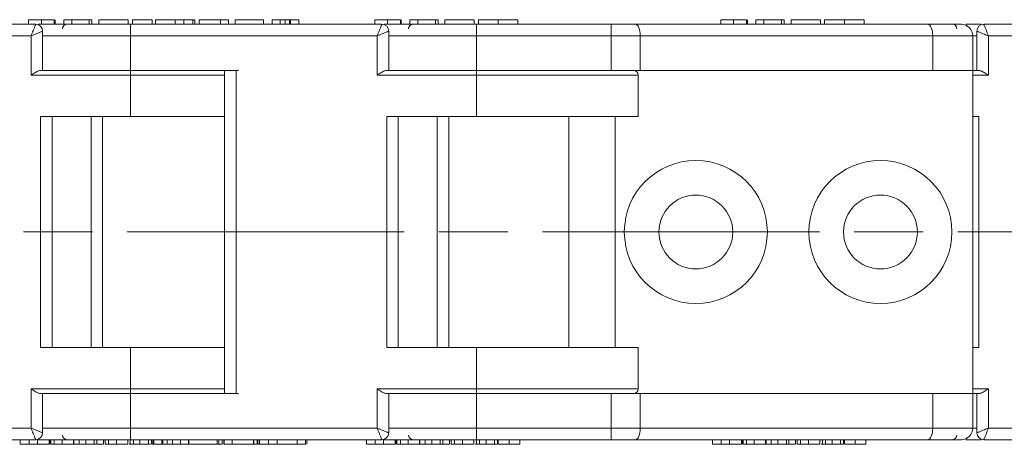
# Model space of a CAD drawing. Header units: millimetres. Extents: x 2698 to 3057, y -367 to -114.
# Tile 16 of 63: x 2862 to 2905, y -304 to -286. Entities that reach past the tile are written whole.
import ezdxf

# ---------------------------------------------------------------- set-up
doc = ezdxf.new("R2010")
doc.units = ezdxf.units.MM
doc.linetypes.add('ACAD_ISO08W100', pattern=[36, 24, -3, 6, -3])
doc.linetypes.add('CENTER', pattern=[0.6, 0.375, -0.075, 0.075, -0.075])
doc.layers.add('中心线', color=1, linetype='CENTER', lineweight=25)

msp = doc.modelspace()

# ---------------------------------------------------------------- linework, layer by layer
at = {"color": 7, "linetype": 'Continuous', "lineweight": 15}
for p, q in [((2862.216, -285.877), (2862.216, -286.077)), ((2862.772, -285.877), (2862.772, -286.077)), ((2863.33, -285.877), (2863.33, -286.077)), ((2863.369, -285.877), (2863.369, -286.077)), ((2863.739, -285.877), (2863.739, -286.077)), ((2864.085, -285.877), (2863.739, -285.877)), ((2864.085, -285.877), (2864.085, -286.077)), ((2864.846, -285.877), (2864.085, -285.877)), ((2864.846, -285.877), (2864.846, -286.077)), ((2864.962, -285.877), (2864.846, -285.877)), ((2864.962, -285.877), (2864.962, -286.077)), ((2865.262, -285.877), (2865.262, -286.077)), ((2866.531, -285.877), (2865.262, -285.877)), ((2866.531, -285.877), (2866.531, -286.077)), ((2866.716, -285.877), (2866.716, -286.077)), ((2867.572, -285.877), (2867.572, -286.077)), ((2867.712, -286.077), (2867.712, -285.877)), ((2868.568, -285.877), (2868.568, -286.077)), ((2868.948, -285.877), (2868.948, -286.077)), ((2869.339, -285.877), (2869.339, -286.077)), ((2869.42, -285.877), (2869.42, -286.077)), ((2869.604, -286.077), (2869.604, -285.877)), ((2870.527, -285.877), (2869.604, -285.877)), ((2870.527, -285.877), (2870.527, -286.077)), ((2870.873, -285.877), (2870.527, -285.877)), ((2870.873, -285.877), (2870.873, -286.077)), ((2871.173, -285.877), (2871.173, -286.077)), ((2872.396, -285.877), (2871.173, -285.877)), ((2872.396, -285.877), (2872.396, -286.077)), ((2872.766, -285.877), (2872.766, -286.077)), ((2873.112, -285.877), (2872.766, -285.877)), ((2873.112, -285.877), (2873.112, -286.077)), ((2873.341, -286.077), (2873.341, -285.877)), ((2873.526, -285.877), (2873.526, -286.077)), ((2873.573, -285.877), (2873.573, -286.077)), ((2873.92, -285.877), (2873.573, -285.877)), ((2873.92, -285.877), (2873.92, -286.077)), ((2877.216, -285.877), (2877.216, -286.077)), ((2877.772, -285.877), (2877.772, -286.077)), ((2878.33, -285.877), (2878.33, -286.077)), ((2878.369, -285.877), (2878.369, -286.077)), ((2878.739, -285.877), (2878.739, -286.077)), ((2879.085, -285.877), (2878.739, -285.877)), ((2879.085, -285.877), (2879.085, -286.077)), ((2879.846, -285.877), (2879.085, -285.877)), ((2879.846, -285.877), (2879.846, -286.077)), ((2879.962, -285.877), (2879.846, -285.877)), ((2879.962, -285.877), (2879.962, -286.077)), ((2880.262, -285.877), (2880.262, -286.077)), ((2881.531, -285.877), (2880.262, -285.877)), ((2881.531, -285.877), (2881.531, -286.077)), ((2881.716, -285.877), (2881.716, -286.077)), ((2882.572, -285.877), (2882.572, -286.077)), ((2883.423, -286.077), (2883.423, -285.877)), ((2892.216, -285.877), (2892.216, -286.077)), ((2892.772, -285.877), (2892.772, -286.077)), ((2893.33, -285.877), (2893.33, -286.077)), ((2893.369, -285.877), (2893.369, -286.077)), ((2893.739, -285.877), (2893.739, -286.077)), ((2894.085, -285.877), (2893.739, -285.877)), ((2894.085, -285.877), (2894.085, -286.077)), ((2894.846, -285.877), (2894.085, -285.877)), ((2894.846, -285.877), (2894.846, -286.077)), ((2894.962, -285.877), (2894.846, -285.877)), ((2894.962, -285.877), (2894.962, -286.077)), ((2895.262, -285.877), (2895.262, -286.077)), ((2896.531, -285.877), (2895.262, -285.877)), ((2896.531, -285.877), (2896.531, -286.077)), ((2896.716, -285.877), (2896.716, -286.077)), ((2897.572, -285.877), (2897.572, -286.077)), ((2898.423, -286.077), (2898.423, -285.877)), ((2862.522, -286.077), (2851.634, -286.077)), ((2866.634, -286.577), (2866.634, -286.077)), ((2877.522, -286.077), (2866.634, -286.077)), ((2881.634, -286.577), (2881.634, -286.077)), ((2887.457, -286.077), (2881.634, -286.077)), ((2887.457, -286.577), (2887.457, -286.077)), ((2901.19, -286.077), (2888.513, -286.077)), ((2914.502, -286.077), (2903.613, -286.077)), ((2851.634, -286.577), (2862.322, -286.577)), ((2862.322, -286.577), (2862.322, -288.277)), ((2862.822, -288.077), (2862.822, -286.374)), ((2866.634, -286.577), (2862.822, -286.577)), ((2866.634, -286.577), (2877.322, -286.577)), ((2866.634, -288.077), (2866.634, -286.577)), ((2877.322, -286.577), (2877.322, -288.277)), ((2877.822, -288.077), (2877.822, -286.374)), ((2881.634, -286.577), (2877.822, -286.577)), ((2881.634, -288.077), (2881.634, -286.577)), ((2881.634, -286.577), (2887.457, -286.577)), ((2888.725, -286.577), (2887.457, -286.577)), ((2887.457, -286.577), (2887.457, -288.077)), ((2888.725, -288.077), (2888.725, -286.577)), ((2888.725, -286.577), (2901.401, -286.577)), ((2901.401, -286.577), (2901.401, -288.077)), ((2903.134, -286.577), (2901.401, -286.577)), ((2903.134, -288.077), (2903.134, -286.577)), ((2903.313, -286.577), (2903.134, -286.577)), ((2903.313, -286.377), (2903.313, -288.077)), ((2903.813, -286.577), (2914.502, -286.577)), ((2903.813, -288.277), (2903.813, -286.577)), ((2862.322, -288.277), (2866.634, -288.277)), ((2864.972, -288.077), (2862.722, -288.077)), ((2866.634, -288.077), (2864.972, -288.077)), ((2871.211, -288.077), (2866.634, -288.077)), ((2866.634, -288.277), (2866.634, -288.077)), ((2866.634, -288.277), (2866.634, -290.077)), ((2870.711, -288.277), (2866.634, -288.277)), ((2870.711, -288.077), (2870.711, -302.077)), ((2871.211, -302.077), (2871.211, -288.077)), ((2877.322, -288.277), (2881.634, -288.277)), ((2879.972, -288.077), (2877.722, -288.077)), ((2881.634, -288.077), (2879.972, -288.077)), ((2887.457, -288.077), (2881.634, -288.077)), ((2881.634, -288.277), (2881.634, -288.077)), ((2881.634, -288.277), (2881.634, -290.077)), ((2888.634, -288.277), (2881.634, -288.277)), ((2888.725, -288.077), (2887.457, -288.077)), ((2888.634, -290.077), (2888.634, -288.277)), ((2901.401, -288.077), (2888.725, -288.077)), ((2903.134, -288.077), (2901.401, -288.077)), ((2903.134, -302.077), (2903.134, -288.077)), ((2903.413, -288.077), (2903.134, -288.077)), ((2903.134, -288.277), (2903.813, -288.277)), ((2866.634, -290.077), (2862.734, -290.077)), ((2862.734, -290.077), (2862.734, -300.077)), ((2863.234, -300.077), (2863.234, -290.077)), ((2864.924, -290.077), (2864.924, -300.077)), ((2865.424, -300.077), (2865.424, -290.077)), ((2866.634, -290.077), (2870.711, -290.077)), ((2881.634, -290.077), (2877.734, -290.077)), ((2877.734, -290.077), (2877.734, -300.077)), ((2878.234, -300.077), (2878.234, -290.077)), ((2879.924, -290.077), (2879.924, -300.077)), ((2880.424, -300.077), (2880.424, -290.077)), ((2881.634, -290.077), (2888.634, -290.077)), ((2885.634, -290.077), (2885.634, -300.077)), ((2887.634, -300.077), (2887.634, -290.077)), ((2903.401, -290.077), (2903.134, -290.077)), ((2903.401, -300.077), (2903.401, -290.077)), ((2862.734, -300.077), (2866.634, -300.077)), ((2866.634, -300.077), (2866.634, -301.877)), ((2866.634, -300.077), (2870.711, -300.077)), ((2877.734, -300.077), (2881.634, -300.077)), ((2881.634, -300.077), (2881.634, -301.877)), ((2881.634, -300.077), (2888.634, -300.077)), ((2888.634, -301.877), (2888.634, -300.077)), ((2903.134, -300.077), (2903.401, -300.077)), ((2862.322, -301.877), (2862.322, -303.577)), ((2866.634, -301.877), (2862.322, -301.877)), ((2862.722, -302.077), (2864.972, -302.077)), ((2862.822, -303.777), (2862.822, -302.077)), ((2864.972, -302.077), (2866.634, -302.077)), ((2866.634, -301.877), (2866.634, -302.077)), ((2866.634, -301.877), (2870.711, -301.877)), ((2866.634, -303.577), (2866.634, -302.077)), ((2866.634, -302.077), (2871.211, -302.077)), ((2877.322, -301.877), (2877.322, -303.577)), ((2881.634, -301.877), (2877.322, -301.877)), ((2877.722, -302.077), (2879.972, -302.077)), ((2877.822, -303.777), (2877.822, -302.077)), ((2879.972, -302.077), (2881.634, -302.077)), ((2881.634, -301.877), (2881.634, -302.077)), ((2881.634, -301.877), (2888.634, -301.877)), ((2881.634, -303.577), (2881.634, -302.077)), ((2881.634, -302.077), (2887.457, -302.077)), ((2887.457, -302.077), (2888.725, -302.077)), ((2887.457, -302.077), (2887.457, -303.577)), ((2888.725, -303.577), (2888.725, -302.077)), ((2888.725, -302.077), (2901.401, -302.077)), ((2901.401, -302.077), (2901.401, -303.577)), ((2901.401, -302.077), (2903.134, -302.077)), ((2903.813, -301.877), (2903.134, -301.877)), ((2903.134, -303.577), (2903.134, -302.077)), ((2903.134, -302.077), (2903.413, -302.077)), ((2903.313, -302.077), (2903.313, -303.78)), ((2903.813, -303.577), (2903.813, -301.877)), ((2862.322, -303.577), (2851.634, -303.577)), ((2862.822, -303.577), (2866.634, -303.577)), ((2877.322, -303.577), (2866.634, -303.577)), ((2866.634, -304.077), (2866.634, -303.577)), ((2877.822, -303.577), (2881.634, -303.577)), ((2881.634, -303.577), (2881.634, -304.077)), ((2887.457, -303.577), (2881.634, -303.577)), ((2887.457, -303.577), (2887.457, -304.077)), ((2887.457, -303.577), (2888.725, -303.577)), ((2901.401, -303.577), (2888.725, -303.577)), ((2901.401, -303.577), (2903.134, -303.577)), ((2903.134, -303.577), (2903.313, -303.577)), ((2914.502, -303.577), (2903.813, -303.577)), ((2851.634, -304.077), (2862.522, -304.077)), ((2861.856, -304.277), (2861.856, -304.077)), ((2862.235, -304.277), (2862.235, -304.077)), ((2862.598, -304.077), (2862.598, -304.277)), ((2863.106, -304.277), (2863.106, -304.077)), ((2863.136, -304.277), (2863.136, -304.077)), ((2863.178, -304.277), (2863.178, -304.077)), ((2863.327, -304.277), (2863.327, -304.077)), ((2863.668, -304.277), (2863.668, -304.077)), ((2864.159, -304.077), (2864.159, -304.277)), ((2864.177, -304.277), (2864.177, -304.077)), ((2864.404, -304.277), (2864.404, -304.077)), ((2864.693, -304.277), (2864.693, -304.077)), ((2865.058, -304.277), (2865.058, -304.077)), ((2865.168, -304.277), (2865.168, -304.077)), ((2865.457, -304.277), (2865.457, -304.077)), ((2865.529, -304.277), (2865.529, -304.077)), ((2865.677, -304.277), (2865.677, -304.077)), ((2866.019, -304.277), (2866.019, -304.077)), ((2866.51, -304.077), (2866.51, -304.277)), ((2866.623, -304.277), (2866.623, -304.077)), ((2866.634, -304.077), (2877.522, -304.077)), ((2866.755, -304.277), (2866.755, -304.077)), ((2867.043, -304.277), (2867.043, -304.077)), ((2867.409, -304.277), (2867.409, -304.077)), ((2867.539, -304.277), (2867.539, -304.077)), ((2867.571, -304.277), (2867.571, -304.077)), ((2867.635, -304.277), (2867.635, -304.077)), ((2867.643, -304.277), (2867.643, -304.077)), ((2867.989, -304.277), (2867.989, -304.077)), ((2868.036, -304.277), (2868.036, -304.077)), ((2868.221, -304.077), (2868.221, -304.277)), ((2868.45, -304.277), (2868.45, -304.077)), ((2868.796, -304.277), (2868.796, -304.077)), ((2869.149, -304.077), (2869.149, -304.277)), ((2869.166, -304.277), (2869.166, -304.077)), ((2870.389, -304.277), (2870.389, -304.077)), ((2870.459, -304.277), (2870.459, -304.077)), ((2870.606, -304.277), (2870.606, -304.077)), ((2870.678, -304.277), (2870.678, -304.077)), ((2870.689, -304.277), (2870.689, -304.077)), ((2871.035, -304.277), (2871.035, -304.077)), ((2871.958, -304.077), (2871.958, -304.277)), ((2871.976, -304.077), (2871.976, -304.277)), ((2872.125, -304.277), (2872.125, -304.077)), ((2872.143, -304.277), (2872.143, -304.077)), ((2872.223, -304.277), (2872.223, -304.077)), ((2872.615, -304.277), (2872.615, -304.077)), ((2872.994, -304.277), (2872.994, -304.077)), ((2873.85, -304.077), (2873.85, -304.277)), ((2874.221, -304.277), (2874.221, -304.077)), ((2874.279, -304.277), (2874.279, -304.077)), ((2876.856, -304.277), (2876.856, -304.077)), ((2877.235, -304.277), (2877.235, -304.077)), ((2877.598, -304.077), (2877.598, -304.277)), ((2878.106, -304.277), (2878.106, -304.077)), ((2878.136, -304.277), (2878.136, -304.077)), ((2878.178, -304.277), (2878.178, -304.077)), ((2878.327, -304.277), (2878.327, -304.077)), ((2878.668, -304.277), (2878.668, -304.077)), ((2879.159, -304.077), (2879.159, -304.277)), ((2879.177, -304.277), (2879.177, -304.077)), ((2879.404, -304.277), (2879.404, -304.077)), ((2879.693, -304.277), (2879.693, -304.077)), ((2880.058, -304.277), (2880.058, -304.077)), ((2880.168, -304.277), (2880.168, -304.077)), ((2880.457, -304.277), (2880.457, -304.077)), ((2880.529, -304.277), (2880.529, -304.077)), ((2880.677, -304.277), (2880.677, -304.077)), ((2881.019, -304.277), (2881.019, -304.077)), ((2881.51, -304.077), (2881.51, -304.277)), ((2881.623, -304.277), (2881.623, -304.077)), ((2881.634, -304.077), (2887.457, -304.077)), ((2881.755, -304.277), (2881.755, -304.077)), ((2882.043, -304.277), (2882.043, -304.077)), ((2882.409, -304.277), (2882.409, -304.077)), ((2882.539, -304.277), (2882.539, -304.077)), ((2882.571, -304.277), (2882.571, -304.077)), ((2883.037, -304.277), (2883.037, -304.077)), ((2883.5, -304.277), (2883.5, -304.077)), ((2888.513, -304.077), (2901.19, -304.077)), ((2891.856, -304.277), (2891.856, -304.077)), ((2892.235, -304.277), (2892.235, -304.077)), ((2892.598, -304.077), (2892.598, -304.277)), ((2893.106, -304.277), (2893.106, -304.077)), ((2893.136, -304.277), (2893.136, -304.077)), ((2893.178, -304.277), (2893.178, -304.077)), ((2893.327, -304.277), (2893.327, -304.077)), ((2893.668, -304.277), (2893.668, -304.077)), ((2894.159, -304.077), (2894.159, -304.277)), ((2894.177, -304.277), (2894.177, -304.077)), ((2894.404, -304.277), (2894.404, -304.077)), ((2894.693, -304.277), (2894.693, -304.077)), ((2895.058, -304.277), (2895.058, -304.077)), ((2895.168, -304.277), (2895.168, -304.077)), ((2895.457, -304.277), (2895.457, -304.077)), ((2895.529, -304.277), (2895.529, -304.077)), ((2895.677, -304.277), (2895.677, -304.077)), ((2896.019, -304.277), (2896.019, -304.077)), ((2896.51, -304.077), (2896.51, -304.277)), ((2896.623, -304.277), (2896.623, -304.077)), ((2896.755, -304.277), (2896.755, -304.077)), ((2897.043, -304.277), (2897.043, -304.077)), ((2897.409, -304.277), (2897.409, -304.077)), ((2897.539, -304.277), (2897.539, -304.077)), ((2897.571, -304.277), (2897.571, -304.077)), ((2898.037, -304.277), (2898.037, -304.077)), ((2898.5, -304.277), (2898.5, -304.077)), ((2903.613, -304.077), (2914.502, -304.077)), ((2863.106, -304.277), (2862.598, -304.277)), ((2864.177, -304.277), (2864.404, -304.277)), ((2864.404, -304.277), (2864.693, -304.277)), ((2865.074, -304.277), (2865.168, -304.277)), ((2865.168, -304.277), (2865.457, -304.277)), ((2866.569, -304.277), (2866.623, -304.277)), ((2866.623, -304.277), (2866.755, -304.277)), ((2866.755, -304.277), (2867.043, -304.277)), ((2867.571, -304.277), (2867.608, -304.277)), ((2867.635, -304.277), (2867.643, -304.277)), ((2867.643, -304.277), (2867.989, -304.277)), ((2868.308, -304.277), (2868.45, -304.277)), ((2868.45, -304.277), (2868.796, -304.277)), ((2869.166, -304.277), (2869.149, -304.277)), ((2869.166, -304.277), (2870.389, -304.277)), ((2870.415, -304.277), (2870.459, -304.277)), ((2870.678, -304.277), (2870.689, -304.277)), ((2870.689, -304.277), (2871.035, -304.277)), ((2871.035, -304.277), (2871.958, -304.277)), ((2878.106, -304.277), (2877.598, -304.277)), ((2879.177, -304.277), (2879.404, -304.277)), ((2879.404, -304.277), (2879.693, -304.277)), ((2880.074, -304.277), (2880.168, -304.277)), ((2880.168, -304.277), (2880.457, -304.277)), ((2881.569, -304.277), (2881.623, -304.277)), ((2881.623, -304.277), (2881.755, -304.277)), ((2881.755, -304.277), (2882.043, -304.277)), ((2893.106, -304.277), (2892.598, -304.277)), ((2894.177, -304.277), (2894.404, -304.277)), ((2894.404, -304.277), (2894.693, -304.277)), ((2895.074, -304.277), (2895.168, -304.277)), ((2895.168, -304.277), (2895.457, -304.277)), ((2896.569, -304.277), (2896.623, -304.277)), ((2896.623, -304.277), (2896.755, -304.277)), ((2896.755, -304.277), (2897.043, -304.277))]:
    msp.add_line(p, q, dxfattribs=at)
at = {"color": 7, "linetype": 'Continuous', "lineweight": 15, "flags": 128}
for points in [[(2888.725, -286.577), (2888.721, -286.48), (2888.709, -286.386), (2888.689, -286.3), (2888.663, -286.224), (2888.631, -286.162), (2888.594, -286.115), (2888.555, -286.087), (2888.513, -286.077)], [(2901.19, -286.077), (2901.231, -286.087), (2901.271, -286.115), (2901.308, -286.162), (2901.34, -286.224), (2901.366, -286.3), (2901.385, -286.386), (2901.397, -286.48), (2901.401, -286.577)], [(2888.725, -303.577), (2888.721, -303.675), (2888.709, -303.769), (2888.689, -303.855), (2888.663, -303.931), (2888.631, -303.993), (2888.594, -304.039), (2888.555, -304.068), (2888.513, -304.077)], [(2901.401, -303.577), (2901.397, -303.675), (2901.385, -303.769), (2901.366, -303.855), (2901.34, -303.931), (2901.308, -303.993), (2901.271, -304.039), (2901.231, -304.068), (2901.19, -304.077)]]:
    msp.add_lwpolyline(points, dxfattribs=at)
at = {"color": 7, "linetype": 'Continuous', "lineweight": 15}
for centre, radius in [((2891.134, -295.077), 3.1), ((2899.134, -295.077), 3.1), ((2891.134, -295.077), 1.6), ((2899.134, -295.077), 1.6)]:
    msp.add_circle(centre, radius, dxfattribs=at)
for centre, radius, start, end in [((2862.522, -286.377), 0.3, 0, 90), ((2863.884, -286.277), 0.2, 90, 180), ((2877.522, -286.377), 0.3, 0, 90), ((2878.884, -286.277), 0.2, 90, 180), ((2902.252, -286.277), 0.2, 0, 90), ((2902.634, -286.577), 0.5, 0, 90), ((2903.613, -286.377), 0.3, 90, 180), ((2888.434, -288.277), 0.2, 0, 90), ((2888.434, -301.877), 0.2, 270, 0), ((2862.522, -303.777), 0.3, 270, 0), ((2877.522, -303.777), 0.3, 270, 0), ((2902.634, -303.577), 0.5, 270, 0), ((2903.613, -303.777), 0.3, 180, 270), ((2863.884, -303.877), 0.2, 180, 270), ((2878.884, -303.877), 0.2, 180, 270), ((2902.252, -303.877), 0.2, 270, 0)]:
    msp.add_arc(centre, radius, start, end, dxfattribs=at)
for points, knots in [([(2862.772, -285.877), (2862.685, -285.877), (2862.547, -285.877), (2862.384, -285.877), (2862.28, -285.877), (2862.224, -285.877), (2862.218, -285.877), (2862.216, -285.877)], [0, 0, 0, 0, 0.275623, 0.438658, 0.601859, 0.808255, 1, 1, 1, 1]), ([(2863.33, -285.877), (2863.305, -285.877), (2863.256, -285.877), (2863.117, -285.877), (2862.95, -285.877), (2862.833, -285.877), (2862.772, -285.877)], [0, 0, 0, 0, 0.2526153, 0.5026073, 0.7395193, 1, 1, 1, 1]), ([(2867.572, -285.877), (2867.458, -285.877), (2867.258, -285.877), (2867.006, -285.877), (2866.836, -285.877), (2866.731, -285.877), (2866.721, -285.877), (2866.716, -285.877)], [0, 0, 0, 0, 0.24017, 0.421217, 0.602249, 0.783608, 1, 1, 1, 1]), ([(2868.568, -285.877), (2868.457, -285.877), (2868.258, -285.877), (2868.006, -285.877), (2867.833, -285.877), (2867.728, -285.877), (2867.717, -285.877), (2867.712, -285.877)], [0, 0, 0, 0, 0.233436, 0.415632, 0.597872, 0.778961, 1, 1, 1, 1]), ([(2868.948, -285.877), (2868.932, -285.877), (2868.901, -285.877), (2868.853, -285.877), (2868.805, -285.877), (2868.741, -285.877), (2868.662, -285.877), (2868.6, -285.877), (2868.568, -285.877)], [0, 0, 0, 0, 0.128731, 0.257866, 0.386626, 0.515715, 0.756976, 1, 1, 1, 1]), ([(2869.339, -285.877), (2869.328, -285.877), (2869.306, -285.877), (2869.266, -285.877), (2869.221, -285.877), (2869.158, -285.877), (2869.071, -285.877), (2868.989, -285.877), (2868.948, -285.877)], [0, 0, 0, 0, 0.133073, 0.266997, 0.39515, 0.524204, 0.757496, 1, 1, 1, 1]), ([(2869.42, -285.877), (2869.419, -285.877), (2869.418, -285.877), (2869.41, -285.877), (2869.397, -285.877), (2869.383, -285.877), (2869.364, -285.877), (2869.348, -285.877), (2869.339, -285.877)], [0, 0, 0, 0, 0.213852, 0.428483, 0.569883, 0.711695, 0.855402, 1, 1, 1, 1]), ([(2873.341, -285.877), (2873.311, -285.877), (2873.261, -285.877), (2873.198, -285.877), (2873.154, -285.877), (2873.114, -285.877), (2873.113, -285.877), (2873.112, -285.877)], [0, 0, 0, 0, 0.18477, 0.299721, 0.415218, 0.548197, 1, 1, 1, 1]), ([(2873.526, -285.877), (2873.519, -285.877), (2873.503, -285.877), (2873.472, -285.877), (2873.437, -285.877), (2873.402, -285.877), (2873.37, -285.877), (2873.351, -285.877), (2873.341, -285.877)], [0, 0, 0, 0, 0.186791, 0.379199, 0.55517, 0.738578, 0.868367, 1, 1, 1, 1]), ([(2873.573, -285.877), (2873.573, -285.877), (2873.571, -285.877), (2873.567, -285.877), (2873.562, -285.877), (2873.554, -285.877), (2873.544, -285.877), (2873.532, -285.877), (2873.526, -285.877)], [0, 0, 0, 0, 0.180506, 0.361241, 0.518043, 0.675328, 0.83608, 1, 1, 1, 1]), ([(2877.772, -285.877), (2877.685, -285.877), (2877.547, -285.877), (2877.384, -285.877), (2877.28, -285.877), (2877.224, -285.877), (2877.218, -285.877), (2877.216, -285.877)], [0, 0, 0, 0, 0.275623, 0.438658, 0.601859, 0.808255, 1, 1, 1, 1]), ([(2878.33, -285.877), (2878.305, -285.877), (2878.256, -285.877), (2878.117, -285.877), (2877.95, -285.877), (2877.833, -285.877), (2877.772, -285.877)], [0, 0, 0, 0, 0.2526153, 0.5026073, 0.7395193, 1, 1, 1, 1]), ([(2882.572, -285.877), (2882.458, -285.877), (2882.258, -285.877), (2882.006, -285.877), (2881.836, -285.877), (2881.731, -285.877), (2881.721, -285.877), (2881.716, -285.877)], [0, 0, 0, 0, 0.24017, 0.421217, 0.602249, 0.783608, 1, 1, 1, 1]), ([(2883.423, -285.877), (2883.414, -285.877), (2883.398, -285.877), (2883.244, -285.877), (2883.044, -285.877), (2882.808, -285.877), (2882.647, -285.877), (2882.572, -285.877)], [0, 0, 0, 0, 0.285867, 0.472386, 0.659209, 0.841724, 1, 1, 1, 1]), ([(2892.772, -285.877), (2892.685, -285.877), (2892.547, -285.877), (2892.384, -285.877), (2892.28, -285.877), (2892.224, -285.877), (2892.218, -285.877), (2892.216, -285.877)], [0, 0, 0, 0, 0.2756226, 0.4386582, 0.6018594, 0.8082554, 1, 1, 1, 1]), ([(2893.33, -285.877), (2893.305, -285.877), (2893.256, -285.877), (2893.117, -285.877), (2892.95, -285.877), (2892.833, -285.877), (2892.772, -285.877)], [0, 0, 0, 0, 0.2526153, 0.5026073, 0.7395193, 1, 1, 1, 1]), ([(2897.572, -285.877), (2897.458, -285.877), (2897.258, -285.877), (2897.006, -285.877), (2896.836, -285.877), (2896.731, -285.877), (2896.721, -285.877), (2896.716, -285.877)], [0, 0, 0, 0, 0.24017, 0.421217, 0.602249, 0.783608, 1, 1, 1, 1]), ([(2898.423, -285.877), (2898.414, -285.877), (2898.398, -285.877), (2898.244, -285.877), (2898.044, -285.877), (2897.808, -285.877), (2897.647, -285.877), (2897.572, -285.877)], [0, 0, 0, 0, 0.285867, 0.472386, 0.659209, 0.841724, 1, 1, 1, 1]), ([(2862.322, -286.577), (2862.338, -286.537), (2862.368, -286.461), (2862.416, -286.338), (2862.459, -286.236), (2862.49, -286.157), (2862.508, -286.111), (2862.52, -286.083), (2862.521, -286.079), (2862.522, -286.077)], [0, 0, 0, 0, 0.160221, 0.298967, 0.511509, 0.64075, 0.764869, 0.884415, 1, 1, 1, 1]), ([(2866.634, -286.077), (2866.237, -286.077), (2865.419, -286.077), (2864.215, -286.077), (2863.254, -286.077), (2862.776, -286.077), (2862.63, -286.077)], [0, 0, 0, 0, 0.274065, 0.564547, 0.867105, 1, 1, 1, 1]), ([(2877.322, -286.577), (2877.338, -286.537), (2877.368, -286.461), (2877.416, -286.338), (2877.459, -286.236), (2877.49, -286.157), (2877.508, -286.111), (2877.52, -286.083), (2877.521, -286.079), (2877.522, -286.077)], [0, 0, 0, 0, 0.160221, 0.298967, 0.511509, 0.64075, 0.764869, 0.884415, 1, 1, 1, 1]), ([(2881.634, -286.077), (2881.237, -286.077), (2880.419, -286.077), (2879.215, -286.077), (2878.254, -286.077), (2877.776, -286.077), (2877.63, -286.077)], [0, 0, 0, 0, 0.274065, 0.564547, 0.867105, 1, 1, 1, 1]), ([(2902.634, -286.077), (2902.615, -286.077), (2902.577, -286.077), (2902.268, -286.077), (2901.805, -286.077), (2901.392, -286.077), (2901.19, -286.077)], [0, 0, 0, 0, 0.244904, 0.5, 0.755096, 1, 1, 1, 1]), ([(2903.505, -286.077), (2903.364, -286.077), (2903.159, -286.077), (2902.908, -286.077), (2902.831, -286.077)], [0, 0, 0, 0, 0.691954, 1, 1, 1, 1]), ([(2903.613, -286.077), (2903.614, -286.079), (2903.615, -286.083), (2903.627, -286.111), (2903.645, -286.157), (2903.676, -286.236), (2903.719, -286.338), (2903.767, -286.461), (2903.797, -286.537), (2903.813, -286.577)], [0, 0, 0, 0, 0.11557, 0.23511, 0.359234, 0.48849, 0.700997, 0.839753, 1, 1, 1, 1]), ([(2862.822, -286.377), (2862.82, -286.378), (2862.817, -286.38), (2862.788, -286.391), (2862.742, -286.41), (2862.664, -286.44), (2862.561, -286.483), (2862.438, -286.531), (2862.362, -286.561), (2862.322, -286.577)], [0, 0, 0, 0, 0.11557, 0.23511, 0.359234, 0.48849, 0.700997, 0.839753, 1, 1, 1, 1]), ([(2877.822, -286.377), (2877.82, -286.378), (2877.817, -286.38), (2877.788, -286.391), (2877.742, -286.41), (2877.664, -286.44), (2877.561, -286.483), (2877.438, -286.531), (2877.362, -286.561), (2877.322, -286.577)], [0, 0, 0, 0, 0.11557, 0.23511, 0.359234, 0.48849, 0.700997, 0.839753, 1, 1, 1, 1]), ([(2903.813, -286.577), (2903.773, -286.561), (2903.697, -286.531), (2903.574, -286.483), (2903.471, -286.44), (2903.393, -286.41), (2903.347, -286.391), (2903.318, -286.38), (2903.315, -286.378), (2903.313, -286.377)], [0, 0, 0, 0, 0.160221, 0.298967, 0.511509, 0.64075, 0.764869, 0.884415, 1, 1, 1, 1]), ([(2862.722, -288.077), (2862.7, -288.081), (2862.647, -288.089), (2862.527, -288.15), (2862.414, -288.219), (2862.34, -288.266), (2862.323, -288.277), (2862.322, -288.277)], [0, 0, 0, 0, 0.1992984, 0.4826866, 0.8843463, 0.991219, 1, 1, 1, 1]), ([(2866.634, -288.077), (2867.049, -288.077), (2867.903, -288.077), (2869.167, -288.077), (2870.349, -288.077), (2871.001, -288.077), (2871.31, -288.077)], [0, 0, 0, 0, 0.240729, 0.495878, 0.761635, 1, 1, 1, 1]), ([(2877.722, -288.077), (2877.7, -288.081), (2877.647, -288.089), (2877.527, -288.15), (2877.414, -288.219), (2877.34, -288.266), (2877.323, -288.277), (2877.322, -288.277)], [0, 0, 0, 0, 0.199298, 0.482687, 0.884346, 0.991219, 1, 1, 1, 1]), ([(2881.634, -288.077), (2882.048, -288.077), (2882.902, -288.077), (2884.171, -288.077), (2885.386, -288.077), (2886.477, -288.077), (2887.027, -288.077), (2887.298, -288.077)], [0, 0, 0, 0, 0.18572, 0.382565, 0.587593, 0.796973, 1, 1, 1, 1]), ([(2903.413, -288.077), (2903.435, -288.081), (2903.488, -288.089), (2903.608, -288.15), (2903.721, -288.219), (2903.795, -288.266), (2903.812, -288.277), (2903.813, -288.277)], [0, 0, 0, 0, 0.199298, 0.482687, 0.884346, 0.991219, 1, 1, 1, 1]), ([(2862.722, -302.077), (2862.7, -302.074), (2862.647, -302.066), (2862.527, -302.005), (2862.414, -301.936), (2862.34, -301.889), (2862.323, -301.878), (2862.322, -301.877)], [0, 0, 0, 0, 0.199298, 0.482687, 0.884346, 0.991219, 1, 1, 1, 1]), ([(2866.634, -302.077), (2867.049, -302.077), (2867.903, -302.077), (2869.167, -302.077), (2870.349, -302.077), (2871.001, -302.077), (2871.31, -302.077)], [0, 0, 0, 0, 0.240729, 0.495878, 0.761635, 1, 1, 1, 1]), ([(2877.722, -302.077), (2877.7, -302.074), (2877.647, -302.066), (2877.527, -302.005), (2877.414, -301.936), (2877.34, -301.889), (2877.323, -301.878), (2877.322, -301.877)], [0, 0, 0, 0, 0.199298, 0.482687, 0.884346, 0.991219, 1, 1, 1, 1]), ([(2881.634, -302.077), (2882.048, -302.077), (2882.902, -302.077), (2884.171, -302.077), (2885.386, -302.077), (2886.477, -302.077), (2887.027, -302.077), (2887.298, -302.077)], [0, 0, 0, 0, 0.18572, 0.382565, 0.587593, 0.796973, 1, 1, 1, 1]), ([(2903.413, -302.077), (2903.435, -302.074), (2903.488, -302.066), (2903.608, -302.005), (2903.721, -301.936), (2903.795, -301.889), (2903.812, -301.878), (2903.813, -301.877)], [0, 0, 0, 0, 0.199298, 0.482687, 0.884346, 0.991219, 1, 1, 1, 1]), ([(2862.322, -303.577), (2862.362, -303.593), (2862.438, -303.623), (2862.561, -303.672), (2862.664, -303.714), (2862.742, -303.745), (2862.788, -303.764), (2862.817, -303.775), (2862.82, -303.777), (2862.822, -303.777)], [0, 0, 0, 0, 0.1602207, 0.2989673, 0.5115092, 0.6407499, 0.764869, 0.8844146, 1, 1, 1, 1]), ([(2862.522, -304.077), (2862.521, -304.076), (2862.52, -304.072), (2862.508, -304.044), (2862.49, -303.997), (2862.459, -303.919), (2862.416, -303.816), (2862.368, -303.694), (2862.338, -303.618), (2862.322, -303.577)], [0, 0, 0, 0, 0.1155697, 0.2351101, 0.3592344, 0.4884903, 0.7009975, 0.8397529, 1, 1, 1, 1]), ([(2877.322, -303.577), (2877.362, -303.593), (2877.438, -303.623), (2877.561, -303.672), (2877.664, -303.714), (2877.742, -303.745), (2877.788, -303.764), (2877.817, -303.775), (2877.82, -303.777), (2877.822, -303.777)], [0, 0, 0, 0, 0.160221, 0.298967, 0.511509, 0.64075, 0.764869, 0.884415, 1, 1, 1, 1]), ([(2877.522, -304.077), (2877.521, -304.076), (2877.52, -304.072), (2877.508, -304.044), (2877.49, -303.997), (2877.459, -303.919), (2877.416, -303.816), (2877.368, -303.694), (2877.338, -303.618), (2877.322, -303.577)], [0, 0, 0, 0, 0.11557, 0.23511, 0.359234, 0.48849, 0.700997, 0.839753, 1, 1, 1, 1]), ([(2903.313, -303.777), (2903.315, -303.777), (2903.318, -303.775), (2903.347, -303.764), (2903.393, -303.745), (2903.471, -303.714), (2903.574, -303.672), (2903.697, -303.623), (2903.773, -303.593), (2903.813, -303.577)], [0, 0, 0, 0, 0.11557, 0.23511, 0.359234, 0.48849, 0.700997, 0.839753, 1, 1, 1, 1]), ([(2903.813, -303.577), (2903.797, -303.618), (2903.767, -303.693), (2903.719, -303.816), (2903.676, -303.919), (2903.645, -303.997), (2903.627, -304.044), (2903.615, -304.072), (2903.614, -304.076), (2903.613, -304.077)], [0, 0, 0, 0, 0.1602207, 0.2989673, 0.5115092, 0.6407499, 0.764869, 0.8844146, 1, 1, 1, 1]), ([(2862.63, -304.077), (2862.776, -304.077), (2863.254, -304.077), (2864.215, -304.077), (2865.419, -304.077), (2866.237, -304.077), (2866.634, -304.077)], [0, 0, 0, 0, 0.132895, 0.435453, 0.725935, 1, 1, 1, 1]), ([(2877.63, -304.077), (2877.776, -304.077), (2878.254, -304.077), (2879.215, -304.077), (2880.419, -304.077), (2881.237, -304.077), (2881.634, -304.077)], [0, 0, 0, 0, 0.132895, 0.435453, 0.725935, 1, 1, 1, 1]), ([(2901.19, -304.077), (2901.392, -304.077), (2901.805, -304.077), (2902.268, -304.077), (2902.577, -304.077), (2902.615, -304.077), (2902.634, -304.077)], [0, 0, 0, 0, 0.244904, 0.5, 0.755096, 1, 1, 1, 1]), ([(2902.831, -304.077), (2902.908, -304.077), (2903.159, -304.077), (2903.364, -304.077), (2903.505, -304.077)], [0, 0, 0, 0, 0.308046, 1, 1, 1, 1]), ([(2861.856, -304.277), (2861.863, -304.277), (2861.876, -304.277), (2861.966, -304.277), (2862.092, -304.277), (2862.187, -304.277), (2862.235, -304.277)], [0, 0, 0, 0, 0.273543, 0.538525, 0.771893, 1, 1, 1, 1]), ([(2862.235, -304.277), (2862.251, -304.277), (2862.284, -304.277), (2862.351, -304.277), (2862.428, -304.277), (2862.516, -304.277), (2862.571, -304.277), (2862.598, -304.277)], [0, 0, 0, 0, 0.137451, 0.275017, 0.549913, 0.774954, 1, 1, 1, 1]), ([(2863.178, -304.277), (2863.18, -304.277), (2863.183, -304.277), (2863.215, -304.277), (2863.266, -304.277), (2863.315, -304.277), (2863.327, -304.277)], [0, 0, 0, 0, 0.315332, 0.60954, 0.905311, 1, 1, 1, 1]), ([(2863.327, -304.277), (2863.344, -304.277), (2863.378, -304.277), (2863.442, -304.277), (2863.511, -304.277), (2863.572, -304.277), (2863.625, -304.277), (2863.654, -304.277), (2863.668, -304.277)], [0, 0, 0, 0, 0.198198, 0.402912, 0.587132, 0.777233, 0.888271, 1, 1, 1, 1]), ([(2863.668, -304.277), (2863.725, -304.277), (2863.828, -304.277), (2863.96, -304.277), (2864.065, -304.277), (2864.126, -304.277), (2864.155, -304.277), (2864.158, -304.277), (2864.159, -304.277)], [0, 0, 0, 0, 0.163542, 0.300556, 0.437178, 0.616694, 0.806563, 1, 1, 1, 1]), ([(2863.763, -304.277), (2863.797, -304.277), (2863.891, -304.277), (2863.975, -304.277), (2863.986, -304.277), (2863.992, -304.277)], [0, 0, 0, 0, 0.208961, 0.569646, 1, 1, 1, 1]), ([(2864.693, -304.277), (2864.735, -304.277), (2864.809, -304.277), (2864.934, -304.277), (2865.016, -304.277), (2865.058, -304.277)], [0, 0, 0, 0, 0.394361, 0.694301, 1, 1, 1, 1]), ([(2865.529, -304.277), (2865.531, -304.277), (2865.534, -304.277), (2865.566, -304.277), (2865.617, -304.277), (2865.666, -304.277), (2865.677, -304.277)], [0, 0, 0, 0, 0.315332, 0.60954, 0.905311, 1, 1, 1, 1]), ([(2865.677, -304.277), (2865.695, -304.277), (2865.729, -304.277), (2865.793, -304.277), (2865.862, -304.277), (2865.923, -304.277), (2865.976, -304.277), (2866.005, -304.277), (2866.019, -304.277)], [0, 0, 0, 0, 0.198198, 0.402912, 0.587132, 0.777233, 0.888271, 1, 1, 1, 1]), ([(2866.019, -304.277), (2866.076, -304.277), (2866.179, -304.277), (2866.311, -304.277), (2866.416, -304.277), (2866.5, -304.277), (2866.506, -304.277), (2866.51, -304.277)], [0, 0, 0, 0, 0.163658, 0.3007696, 0.4374879, 0.6171314, 1, 1, 1, 1]), ([(2867.043, -304.277), (2867.086, -304.277), (2867.16, -304.277), (2867.285, -304.277), (2867.367, -304.277), (2867.409, -304.277)], [0, 0, 0, 0, 0.394361, 0.694301, 1, 1, 1, 1]), ([(2867.378, -304.277), (2867.4, -304.277), (2867.428, -304.277), (2867.487, -304.277), (2867.499, -304.277)], [0, 0, 0, 0, 0.796784, 1, 1, 1, 1]), ([(2867.989, -304.277), (2867.989, -304.277), (2867.991, -304.277), (2867.995, -304.277), (2868, -304.277), (2868.008, -304.277), (2868.018, -304.277), (2868.03, -304.277), (2868.036, -304.277)], [0, 0, 0, 0, 0.180506, 0.361241, 0.518043, 0.675328, 0.83608, 1, 1, 1, 1]), ([(2868.036, -304.277), (2868.043, -304.277), (2868.059, -304.277), (2868.09, -304.277), (2868.125, -304.277), (2868.16, -304.277), (2868.192, -304.277), (2868.211, -304.277), (2868.221, -304.277)], [0, 0, 0, 0, 0.186791, 0.379199, 0.55517, 0.738578, 0.868367, 1, 1, 1, 1]), ([(2868.061, -304.277), (2868.063, -304.277), (2868.074, -304.277), (2868.093, -304.277), (2868.109, -304.277), (2868.117, -304.277)], [0, 0, 0, 0, 0.159227, 0.576647, 1, 1, 1, 1]), ([(2868.117, -304.277), (2868.142, -304.277), (2868.184, -304.277), (2868.237, -304.277), (2868.273, -304.277), (2868.306, -304.277), (2868.307, -304.277), (2868.308, -304.277)], [0, 0, 0, 0, 0.18477, 0.299721, 0.415218, 0.548197, 1, 1, 1, 1]), ([(2868.221, -304.277), (2868.252, -304.277), (2868.301, -304.277), (2868.365, -304.277), (2868.408, -304.277), (2868.448, -304.277), (2868.449, -304.277), (2868.45, -304.277)], [0, 0, 0, 0, 0.18477, 0.299721, 0.415218, 0.548197, 1, 1, 1, 1]), ([(2868.796, -304.277), (2868.814, -304.277), (2868.875, -304.277), (2868.968, -304.277), (2869.082, -304.277), (2869.126, -304.277), (2869.149, -304.277)], [0, 0, 0, 0, 0.115074, 0.390016, 0.683739, 1, 1, 1, 1]), ([(2870.459, -304.277), (2870.476, -304.277), (2870.509, -304.277), (2870.552, -304.277), (2870.585, -304.277), (2870.6, -304.277), (2870.605, -304.277), (2870.606, -304.277), (2870.606, -304.277)], [0, 0, 0, 0, 0.135635, 0.274835, 0.519526, 0.769892, 0.884878, 1, 1, 1, 1]), ([(2871.976, -304.277), (2871.977, -304.277), (2871.978, -304.277), (2871.985, -304.277), (2871.999, -304.277), (2872.024, -304.277), (2872.061, -304.277), (2872.103, -304.277), (2872.125, -304.277)], [0, 0, 0, 0, 0.157873, 0.316094, 0.480864, 0.646911, 0.820617, 1, 1, 1, 1]), ([(2872.143, -304.277), (2872.143, -304.277), (2872.144, -304.277), (2872.152, -304.277), (2872.165, -304.277), (2872.179, -304.277), (2872.198, -304.277), (2872.215, -304.277), (2872.223, -304.277)], [0, 0, 0, 0, 0.213852, 0.428483, 0.569883, 0.711695, 0.855402, 1, 1, 1, 1]), ([(2872.223, -304.277), (2872.234, -304.277), (2872.256, -304.277), (2872.296, -304.277), (2872.341, -304.277), (2872.404, -304.277), (2872.491, -304.277), (2872.573, -304.277), (2872.615, -304.277)], [0, 0, 0, 0, 0.133073, 0.266997, 0.39515, 0.524204, 0.757496, 1, 1, 1, 1]), ([(2872.265, -304.277), (2872.279, -304.277), (2872.316, -304.277), (2872.37, -304.277), (2872.423, -304.277), (2872.452, -304.277), (2872.467, -304.277)], [0, 0, 0, 0, 0.230152, 0.58012, 0.789387, 1, 1, 1, 1]), ([(2872.467, -304.277), (2872.483, -304.277), (2872.517, -304.277), (2872.552, -304.277), (2872.57, -304.277), (2872.572, -304.277)], [0, 0, 0, 0, 0.470547, 0.943906, 1, 1, 1, 1]), ([(2872.615, -304.277), (2872.63, -304.277), (2872.661, -304.277), (2872.709, -304.277), (2872.757, -304.277), (2872.821, -304.277), (2872.9, -304.277), (2872.962, -304.277), (2872.994, -304.277)], [0, 0, 0, 0, 0.128731, 0.257866, 0.386626, 0.515715, 0.756976, 1, 1, 1, 1]), ([(2872.994, -304.277), (2873.049, -304.277), (2873.16, -304.277), (2873.353, -304.277), (2873.556, -304.277), (2873.729, -304.277), (2873.834, -304.277), (2873.845, -304.277), (2873.85, -304.277)], [0, 0, 0, 0, 0.115686, 0.234115, 0.41615, 0.598228, 0.779157, 1, 1, 1, 1]), ([(2873.633, -304.277), (2873.7, -304.277), (2873.793, -304.277), (2873.913, -304.277), (2874.006, -304.277), (2874.101, -304.277), (2874.178, -304.277), (2874.217, -304.277), (2874.22, -304.277), (2874.221, -304.277)], [0, 0, 0, 0, 0.25234, 0.353042, 0.455868, 0.613158, 0.77046, 0.909852, 1, 1, 1, 1]), ([(2876.856, -304.277), (2876.863, -304.277), (2876.876, -304.277), (2876.966, -304.277), (2877.092, -304.277), (2877.187, -304.277), (2877.235, -304.277)], [0, 0, 0, 0, 0.273543, 0.538525, 0.771893, 1, 1, 1, 1]), ([(2877.235, -304.277), (2877.251, -304.277), (2877.284, -304.277), (2877.351, -304.277), (2877.428, -304.277), (2877.516, -304.277), (2877.571, -304.277), (2877.598, -304.277)], [0, 0, 0, 0, 0.137451, 0.275017, 0.549913, 0.774954, 1, 1, 1, 1]), ([(2878.178, -304.277), (2878.18, -304.277), (2878.183, -304.277), (2878.215, -304.277), (2878.266, -304.277), (2878.315, -304.277), (2878.327, -304.277)], [0, 0, 0, 0, 0.315332, 0.60954, 0.905311, 1, 1, 1, 1]), ([(2878.327, -304.277), (2878.344, -304.277), (2878.378, -304.277), (2878.442, -304.277), (2878.511, -304.277), (2878.572, -304.277), (2878.625, -304.277), (2878.654, -304.277), (2878.668, -304.277)], [0, 0, 0, 0, 0.198198, 0.402912, 0.587132, 0.777233, 0.888271, 1, 1, 1, 1]), ([(2878.668, -304.277), (2878.725, -304.277), (2878.828, -304.277), (2878.96, -304.277), (2879.065, -304.277), (2879.126, -304.277), (2879.155, -304.277), (2879.158, -304.277), (2879.159, -304.277)], [0, 0, 0, 0, 0.163542, 0.300556, 0.437178, 0.616694, 0.806563, 1, 1, 1, 1]), ([(2878.763, -304.277), (2878.797, -304.277), (2878.891, -304.277), (2878.975, -304.277), (2878.986, -304.277), (2878.992, -304.277)], [0, 0, 0, 0, 0.208961, 0.569646, 1, 1, 1, 1]), ([(2879.693, -304.277), (2879.735, -304.277), (2879.809, -304.277), (2879.934, -304.277), (2880.016, -304.277), (2880.058, -304.277)], [0, 0, 0, 0, 0.394361, 0.694301, 1, 1, 1, 1]), ([(2880.529, -304.277), (2880.531, -304.277), (2880.534, -304.277), (2880.566, -304.277), (2880.617, -304.277), (2880.666, -304.277), (2880.677, -304.277)], [0, 0, 0, 0, 0.315332, 0.60954, 0.905311, 1, 1, 1, 1]), ([(2880.677, -304.277), (2880.695, -304.277), (2880.729, -304.277), (2880.793, -304.277), (2880.862, -304.277), (2880.923, -304.277), (2880.976, -304.277), (2881.005, -304.277), (2881.019, -304.277)], [0, 0, 0, 0, 0.198198, 0.402912, 0.587132, 0.777233, 0.888271, 1, 1, 1, 1]), ([(2881.019, -304.277), (2881.076, -304.277), (2881.179, -304.277), (2881.311, -304.277), (2881.416, -304.277), (2881.5, -304.277), (2881.506, -304.277), (2881.51, -304.277)], [0, 0, 0, 0, 0.163658, 0.3007696, 0.4374879, 0.6171314, 1, 1, 1, 1]), ([(2882.043, -304.277), (2882.086, -304.277), (2882.16, -304.277), (2882.285, -304.277), (2882.367, -304.277), (2882.409, -304.277)], [0, 0, 0, 0, 0.394361, 0.694301, 1, 1, 1, 1]), ([(2882.378, -304.277), (2882.401, -304.277), (2882.431, -304.277), (2882.495, -304.277), (2882.512, -304.277)], [0, 0, 0, 0, 0.736856, 1, 1, 1, 1]), ([(2882.571, -304.277), (2882.592, -304.277), (2882.633, -304.277), (2882.748, -304.277), (2882.887, -304.277), (2882.985, -304.277), (2883.037, -304.277)], [0, 0, 0, 0, 0.250131, 0.500424, 0.737579, 1, 1, 1, 1]), ([(2883.037, -304.277), (2883.105, -304.277), (2883.216, -304.277), (2883.352, -304.277), (2883.442, -304.277), (2883.493, -304.277), (2883.498, -304.277), (2883.5, -304.277)], [0, 0, 0, 0, 0.260797, 0.425867, 0.59129, 0.792805, 1, 1, 1, 1]), ([(2891.856, -304.277), (2891.863, -304.277), (2891.876, -304.277), (2891.966, -304.277), (2892.092, -304.277), (2892.187, -304.277), (2892.235, -304.277)], [0, 0, 0, 0, 0.273543, 0.538525, 0.771893, 1, 1, 1, 1]), ([(2892.235, -304.277), (2892.251, -304.277), (2892.284, -304.277), (2892.351, -304.277), (2892.428, -304.277), (2892.516, -304.277), (2892.571, -304.277), (2892.598, -304.277)], [0, 0, 0, 0, 0.137451, 0.275017, 0.549913, 0.774954, 1, 1, 1, 1]), ([(2893.178, -304.277), (2893.18, -304.277), (2893.183, -304.277), (2893.215, -304.277), (2893.266, -304.277), (2893.315, -304.277), (2893.327, -304.277)], [0, 0, 0, 0, 0.315332, 0.60954, 0.905311, 1, 1, 1, 1]), ([(2893.327, -304.277), (2893.344, -304.277), (2893.378, -304.277), (2893.442, -304.277), (2893.511, -304.277), (2893.572, -304.277), (2893.625, -304.277), (2893.654, -304.277), (2893.668, -304.277)], [0, 0, 0, 0, 0.198198, 0.402912, 0.587132, 0.777233, 0.888271, 1, 1, 1, 1]), ([(2893.668, -304.277), (2893.725, -304.277), (2893.828, -304.277), (2893.96, -304.277), (2894.065, -304.277), (2894.126, -304.277), (2894.155, -304.277), (2894.158, -304.277), (2894.159, -304.277)], [0, 0, 0, 0, 0.163542, 0.300556, 0.437178, 0.616694, 0.806563, 1, 1, 1, 1]), ([(2893.763, -304.277), (2893.797, -304.277), (2893.891, -304.277), (2893.975, -304.277), (2893.986, -304.277), (2893.992, -304.277)], [0, 0, 0, 0, 0.208961, 0.569646, 1, 1, 1, 1]), ([(2894.693, -304.277), (2894.735, -304.277), (2894.809, -304.277), (2894.934, -304.277), (2895.016, -304.277), (2895.058, -304.277)], [0, 0, 0, 0, 0.394361, 0.694301, 1, 1, 1, 1]), ([(2895.529, -304.277), (2895.531, -304.277), (2895.534, -304.277), (2895.566, -304.277), (2895.617, -304.277), (2895.666, -304.277), (2895.677, -304.277)], [0, 0, 0, 0, 0.315332, 0.60954, 0.905311, 1, 1, 1, 1]), ([(2895.677, -304.277), (2895.695, -304.277), (2895.729, -304.277), (2895.793, -304.277), (2895.862, -304.277), (2895.923, -304.277), (2895.976, -304.277), (2896.005, -304.277), (2896.019, -304.277)], [0, 0, 0, 0, 0.198198, 0.402912, 0.587132, 0.777233, 0.888271, 1, 1, 1, 1]), ([(2896.019, -304.277), (2896.076, -304.277), (2896.179, -304.277), (2896.311, -304.277), (2896.416, -304.277), (2896.5, -304.277), (2896.506, -304.277), (2896.51, -304.277)], [0, 0, 0, 0, 0.163658, 0.3007696, 0.4374879, 0.6171314, 1, 1, 1, 1]), ([(2897.043, -304.277), (2897.086, -304.277), (2897.16, -304.277), (2897.285, -304.277), (2897.367, -304.277), (2897.409, -304.277)], [0, 0, 0, 0, 0.394361, 0.694301, 1, 1, 1, 1]), ([(2897.378, -304.277), (2897.401, -304.277), (2897.431, -304.277), (2897.495, -304.277), (2897.512, -304.277)], [0, 0, 0, 0, 0.736856, 1, 1, 1, 1]), ([(2897.571, -304.277), (2897.592, -304.277), (2897.633, -304.277), (2897.748, -304.277), (2897.887, -304.277), (2897.985, -304.277), (2898.037, -304.277)], [0, 0, 0, 0, 0.250131, 0.500424, 0.737579, 1, 1, 1, 1]), ([(2898.037, -304.277), (2898.105, -304.277), (2898.216, -304.277), (2898.352, -304.277), (2898.442, -304.277), (2898.493, -304.277), (2898.498, -304.277), (2898.5, -304.277)], [0, 0, 0, 0, 0.260797, 0.425867, 0.59129, 0.792805, 1, 1, 1, 1])]:
    msp.add_open_spline(points, degree=3, knots=knots, dxfattribs=at)
for points in [[(2888.513, -286.077), (2888.344, -286.077), (2888.005, -286.077), (2887.64, -286.077), (2887.457, -286.077)], [(2887.457, -304.077), (2887.64, -304.077), (2888.005, -304.077), (2888.344, -304.077), (2888.513, -304.077)]]:
    msp.add_open_spline(points, degree=3, dxfattribs=at)
at = {"layer": '中心线', "linetype": 'ACAD_ISO08W100', "lineweight": 13, "ltscale": 0.5}
msp.add_line((3022.491, -295.077), (2788.804, -295.077), dxfattribs=at)

doc.saveas('drawing.dxf')
